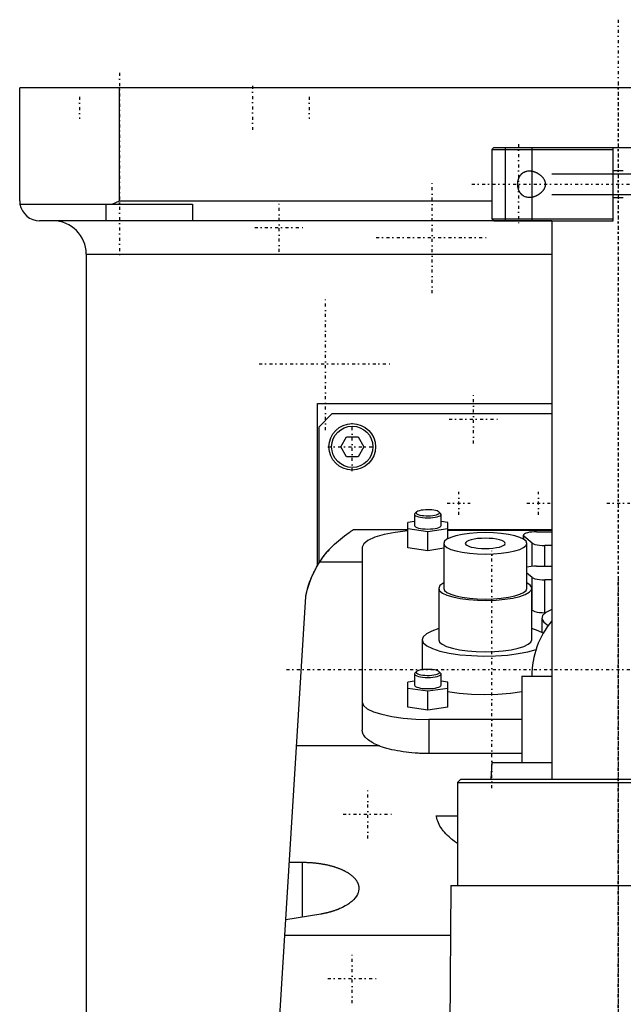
# Model space of a CAD drawing. Extents: x -90 to 90, y -97 to 327.
# Tile 4 of 5: x -90 to 1, y 179 to 327. Entities that reach past the tile are written whole.
import ezdxf

# ---------------------------------------------------------------- set-up
doc = ezdxf.new("R2010")
doc.units = 0
doc.linetypes.add('CENTER', pattern=[1.5, 0.45, -0.5, 0.05, -0.5])
for name, color, linetype in [('AM_0', 7, 'CONTINUOUS'), ('AM_10', 7, 'CONTINUOUS'), ('AM_7', 7, 'CENTER')]:
    doc.layers.add(name, color=color, linetype=linetype)

msp = doc.modelspace()

# ---------------------------------------------------------------- linework, layer by layer
at = {"layer": 'AM_0', "color": 7, "linetype": 'CONTINUOUS'}
for p, q in [((-90, 299.5), (-90, 316.5)), ((90, 316.5), (-90, 316.5)), ((-75, 299.5), (-75, 316.5)), ((-18.7, 307.5), (-19, 307.2)), ((-19, 307.2), (-19, 296.8)), ((-19, 307.2), (-0.75, 307.2)), ((-18.7, 307.5), (18.7, 307.5)), ((-0.75, 296.5), (-0.75, 307.5)), ((0.75, 304), (-0.75, 304)), ((-76.12, 299), (-75, 299.5)), ((-75, 299.5), (-19, 299.5)), ((-0.75, 300), (0.75, 300)), ((-89.96, 299), (-64, 299)), ((-77, 296.5), (-77, 299)), ((-64, 299), (-64, 296.5)), ((-10, 296.5), (-87, 296.5)), ((-19, 296.8), (-18.7, 296.5)), ((-19, 296.8), (-0.75, 296.8)), ((-18.7, 296.5), (-0.75, 296.5)), ((-10, 296.5), (-10, 212.5)), ((-80, 291.5), (-80, 30)), ((-80, 291.5), (-10.01, 291.5)), ((-45.21, 244.67), (-45.21, 269)), ((-45.21, 269), (-10.01, 269)), ((-45, 265.5), (-43, 267.5)), ((-43, 267.5), (-10, 267.5)), ((-45, 245.02), (-45, 265.5)), ((-41.73, 262.5), (-40.87, 264)), ((-40.87, 264), (-39.13, 264)), ((-39.13, 264), (-38.27, 262.5)), ((-40.87, 261), (-41.73, 262.5)), ((-38.27, 262.5), (-39.13, 261)), ((-39.13, 261), (-40.87, 261)), ((-30.58, 252.47), (-30.65, 252.33)), ((-30.65, 252.33), (-30.65, 250.64)), ((-30.34, 252.7), (-30.58, 252.47)), ((-26.72, 252.47), (-26.96, 252.7)), ((-26.65, 252.33), (-26.72, 252.47)), ((-26.65, 250.64), (-26.65, 252.33)), ((-30.65, 251.27), (-31.65, 251.12)), ((-31.65, 247.32), (-31.65, 251.12)), ((-25.65, 251.12), (-26.65, 251.27)), ((-25.65, 248.66), (-25.65, 251.12)), ((-31.65, 250), (-39.86, 250)), ((-31.65, 250.22), (-28.65, 249.77)), ((-28.65, 249.77), (-25.65, 250.22)), ((-28.65, 246.87), (-28.65, 249.77)), ((-10, 250), (-25.65, 250)), ((-25.65, 249.97), (-10, 249.97)), ((-14.28, 249.2), (-14.28, 248.62)), ((-14.19, 248.57), (-14.19, 249.05)), ((-12.94, 248.01), (-14.19, 249.05)), ((-12.28, 249.72), (-10, 249.72)), ((-38.5, 247.38), (-38.5, 219.86)), ((-26.25, 247.97), (-26.25, 241.21)), ((-13.75, 241.21), (-13.75, 247.97)), ((-12.94, 244.51), (-12.94, 248.01)), ((-11.03, 244.54), (-11.03, 247.65)), ((-10, 247.65), (-11.03, 247.65)), ((-28.65, 246.87), (-31.65, 247.32)), ((-26.25, 247.23), (-28.65, 246.87)), ((-38.5, 245.15), (-44.92, 245.15)), ((-12.28, 244.54), (-10, 244.54)), ((-12.94, 242.84), (-13.75, 243.51)), ((-12.94, 237.91), (-12.94, 242.84)), ((-11.03, 237.55), (-11.03, 242.47)), ((-10, 242.47), (-11.03, 242.47)), ((-57, 77.05), (-47, 240)), ((-27, 241.21), (-27, 233.48)), ((-13, 233.48), (-13, 241.21)), ((-12.94, 237.91), (-13, 237.96)), ((-10.95, 237.55), (-11.03, 237.55)), ((-11.5, 236.72), (-11.5, 234.58)), ((-29.5, 233.48), (-29.5, 228.97)), ((-30.58, 228.47), (-30.65, 228.33)), ((-30.65, 228.33), (-30.65, 226.64)), ((-30.34, 228.69), (-30.58, 228.47)), ((-26.72, 228.47), (-26.96, 228.69)), ((-26.65, 228.33), (-26.72, 228.47)), ((-26.65, 226.64), (-26.65, 228.33)), ((-30.65, 227.26), (-31.65, 227.11)), ((-31.65, 223.32), (-31.65, 227.11)), ((-25.65, 227.11), (-26.65, 227.26)), ((-25.65, 223.32), (-25.65, 227.11)), ((-14.5, 228), (-14.5, 215)), ((-14.5, 228), (-10.01, 228)), ((-31.65, 226.21), (-28.65, 225.77)), ((-28.65, 225.77), (-25.65, 226.21)), ((-28.65, 222.87), (-28.65, 225.77)), ((-28.65, 222.87), (-31.65, 223.32)), ((-25.65, 223.32), (-28.65, 222.87)), ((-28.5, 221.5), (-28.5, 216.36)), ((-14.5, 221.5), (-28.5, 221.5)), ((-35.93, 217.5), (-48.38, 217.5)), ((-14.5, 216.36), (-28.5, 216.36)), ((-19, 215), (-19.16, 212.5)), ((-19, 215), (-10.01, 215)), ((-23.68, 212.5), (-24.18, 212)), ((-24.18, 212), (-24.18, 196.5)), ((-24.18, 212), (24.18, 212)), ((-23.68, 212.5), (23.68, 212.5)), ((-27.36, 207), (-24.19, 207)), ((-49.45, 200.01), (-47.5, 200.01)), ((-47.5, 191.75), (-47.5, 200.01)), ((-25.18, 196.5), (-25.43, 160.87)), ((-25.18, 196.5), (25.18, 196.5)), ((-44.74, 192.21), (-49.99, 191.33)), ((-25.23, 189), (-50.13, 189))]:
    msp.add_line(p, q, dxfattribs=at)
for points in [[(-30.65, 252.33), (-30.61, 252.23), (-30.5, 252.14), (-30.31, 252.05), (-30.06, 251.97), (-29.76, 251.9), (-29.42, 251.86), (-29.04, 251.83), (-28.65, 251.82), (-28.26, 251.83), (-27.88, 251.86), (-27.54, 251.9), (-27.24, 251.97), (-26.99, 252.05), (-26.8, 252.14), (-26.69, 252.23), (-26.65, 252.33)], [(-28.65, 253.03), (-29, 253.02), (-29.33, 252.99), (-29.64, 252.95), (-29.9, 252.89), (-30.12, 252.82), (-30.28, 252.74), (-30.37, 252.66), (-30.4, 252.57), (-30.36, 252.48), (-30.25, 252.39), (-30.07, 252.31), (-29.84, 252.24), (-29.56, 252.19), (-29.25, 252.15), (-28.91, 252.13), (-28.57, 252.12), (-28.22, 252.14), (-27.89, 252.17), (-27.6, 252.21), (-27.34, 252.28), (-27.14, 252.35), (-26.99, 252.43), (-26.91, 252.52), (-26.9, 252.61), (-26.96, 252.7)], [(-26.96, 252.7), (-27.08, 252.78), (-27.25, 252.85), (-27.47, 252.91), (-27.72, 252.96), (-28.02, 253), (-28.33, 253.02), (-28.65, 253.03)], [(-30.65, 250.64), (-30.61, 250.54), (-30.5, 250.45), (-30.31, 250.36), (-30.06, 250.28), (-29.76, 250.21), (-29.42, 250.17), (-29.04, 250.14), (-28.65, 250.13), (-28.26, 250.14), (-27.88, 250.17), (-27.54, 250.21), (-27.24, 250.28), (-26.99, 250.36), (-26.8, 250.45), (-26.69, 250.54), (-26.65, 250.64)], [(-31.65, 249.84), (-33.55, 249.62), (-35.22, 249.3), (-36.61, 248.9), (-37.64, 248.43), (-38.28, 247.92), (-38.5, 247.38)], [(-12.28, 249.72), (-12.65, 249.71), (-13.01, 249.68), (-13.35, 249.64), (-13.64, 249.58), (-13.89, 249.51), (-14.08, 249.43), (-14.21, 249.33), (-14.27, 249.24), (-14.27, 249.14), (-14.19, 249.05)], [(-12.94, 248.01), (-12.77, 247.91), (-12.53, 247.82), (-12.21, 247.75), (-11.85, 247.69), (-11.45, 247.66), (-11.03, 247.65)], [(-12.28, 244.54), (-12.69, 244.53), (-13.08, 244.5), (-13.44, 244.45), (-13.75, 244.38)], [(-26.25, 242.03), (-26.81, 241.63), (-27, 241.21)], [(-27, 241.21), (-26.86, 240.85), (-26.44, 240.5), (-25.77, 240.19), (-24.87, 239.91), (-23.77, 239.68), (-22.52, 239.52), (-21.17, 239.42), (-19.77, 239.4), (-18.38, 239.45), (-17.06, 239.57), (-15.85, 239.75), (-14.81, 240), (-13.98, 240.29), (-13.39, 240.62), (-13.06, 240.97), (-13.02, 241.33), (-13.25, 241.69), (-13.75, 242.03)], [(-12.94, 242.84), (-12.77, 242.74), (-12.53, 242.65), (-12.21, 242.57), (-11.85, 242.52), (-11.45, 242.48), (-11.03, 242.47)], [(-26.25, 241.21), (-26.13, 240.9), (-25.77, 240.59), (-25.2, 240.31), (-24.42, 240.07), (-23.47, 239.87), (-22.39, 239.72), (-21.22, 239.62), (-20, 239.59), (-18.78, 239.62), (-17.61, 239.72), (-16.53, 239.87), (-15.58, 240.07), (-14.8, 240.31), (-14.23, 240.59), (-13.87, 240.9), (-13.75, 241.21)], [(-12.94, 237.91), (-12.77, 237.81), (-12.53, 237.72), (-12.21, 237.65), (-11.85, 237.59), (-11.45, 237.56), (-11.03, 237.55)], [(-10.01, 238.04), (-10.88, 237.59), (-11.38, 237.11), (-11.49, 236.61), (-11.2, 236.11), (-10.53, 235.64)], [(-27, 235.15), (-28.06, 234.78), (-28.85, 234.38), (-29.34, 233.94), (-29.5, 233.48)], [(-11.28, 234.46), (-12.03, 234.82), (-13, 235.15)], [(-29.5, 233.48), (-29.32, 233.01), (-28.8, 232.56), (-27.96, 232.14), (-26.81, 231.77), (-25.42, 231.46), (-23.82, 231.23), (-22.09, 231.09), (-20.27, 231.03), (-18.45, 231.06), (-16.68, 231.18), (-15.04, 231.39), (-13.58, 231.67), (-12.35, 232.02)], [(-27, 233.48), (-26.87, 233.13), (-26.47, 232.79), (-25.82, 232.48), (-24.95, 232.2), (-23.89, 231.98), (-22.68, 231.81), (-21.37, 231.71), (-20, 231.67), (-18.63, 231.71), (-17.32, 231.81), (-16.11, 231.98), (-15.05, 232.2), (-14.18, 232.48), (-13.53, 232.79), (-13.13, 233.13), (-13, 233.48)], [(-30.65, 228.33), (-30.61, 228.23), (-30.5, 228.13), (-30.31, 228.04), (-30.06, 227.96), (-29.76, 227.9), (-29.42, 227.85), (-29.04, 227.82), (-28.65, 227.81), (-28.26, 227.82), (-27.88, 227.85), (-27.54, 227.9), (-27.24, 227.96), (-26.99, 228.04), (-26.8, 228.13), (-26.69, 228.23), (-26.65, 228.33)], [(-30.34, 228.69), (-30.4, 228.6), (-30.39, 228.51), (-30.31, 228.43), (-30.16, 228.34), (-29.96, 228.27), (-29.7, 228.21), (-29.41, 228.16), (-29.08, 228.13), (-28.73, 228.12), (-28.39, 228.12), (-28.05, 228.15), (-27.74, 228.18), (-27.46, 228.24), (-27.23, 228.31), (-27.05, 228.39), (-26.94, 228.47), (-26.9, 228.56), (-26.93, 228.65), (-27.02, 228.74), (-27.18, 228.82), (-27.4, 228.89), (-27.66, 228.95), (-27.97, 228.99), (-28.3, 229.01), (-28.65, 229.02)], [(-28.65, 229.02), (-28.97, 229.02), (-29.28, 228.99), (-29.58, 228.96), (-29.83, 228.9), (-30.05, 228.84), (-30.22, 228.77), (-30.34, 228.69)], [(-30.65, 226.64), (-30.61, 226.54), (-30.5, 226.44), (-30.31, 226.35), (-30.06, 226.27), (-29.76, 226.21), (-29.42, 226.16), (-29.04, 226.13), (-28.65, 226.12), (-28.26, 226.13), (-27.88, 226.16), (-27.54, 226.21), (-27.24, 226.27), (-26.99, 226.35), (-26.8, 226.44), (-26.69, 226.54), (-26.65, 226.64)], [(-25.66, 225.71), (-23.95, 225.45), (-22.07, 225.29), (-20.09, 225.23), (-18.12, 225.28), (-16.22, 225.43), (-14.49, 225.68)], [(-38.5, 224.09), (-38.31, 223.58), (-37.74, 223.1), (-36.81, 222.65), (-35.57, 222.26), (-34.06, 221.94), (-32.33, 221.7), (-30.45, 221.55), (-28.5, 221.5)]]:
    msp.add_lwpolyline(points, dxfattribs=at)
for points in [[(-13.75, 247.97), (-13.87, 248.29), (-14.23, 248.59), (-14.8, 248.87), (-15.58, 249.12), (-16.53, 249.32), (-17.61, 249.47), (-18.78, 249.56), (-20, 249.59), (-21.22, 249.56), (-22.39, 249.47), (-23.47, 249.32), (-24.42, 249.12), (-25.2, 248.87), (-25.77, 248.59), (-26.13, 248.29), (-26.25, 247.97), (-26.13, 247.66), (-25.77, 247.35), (-25.2, 247.07), (-24.42, 246.83), (-23.47, 246.63), (-22.39, 246.48), (-21.22, 246.39), (-20, 246.36), (-18.78, 246.39), (-17.61, 246.48), (-16.53, 246.63), (-15.58, 246.83), (-14.8, 247.07), (-14.23, 247.35), (-13.87, 247.66)], [(-17, 247.97), (-17.06, 248.12), (-17.23, 248.27), (-17.51, 248.4), (-17.88, 248.52), (-18.33, 248.62), (-18.85, 248.69), (-19.41, 248.73), (-20, 248.75), (-20.59, 248.73), (-21.15, 248.69), (-21.67, 248.62), (-22.12, 248.52), (-22.49, 248.4), (-22.77, 248.27), (-22.94, 248.12), (-23, 247.97), (-22.94, 247.82), (-22.77, 247.68), (-22.49, 247.54), (-22.12, 247.42), (-21.67, 247.33), (-21.15, 247.26), (-20.59, 247.21), (-20, 247.2), (-19.41, 247.21), (-18.85, 247.26), (-18.33, 247.33), (-17.88, 247.42), (-17.51, 247.54), (-17.23, 247.68), (-17.06, 247.82)]]:
    msp.add_lwpolyline(points, close=True, dxfattribs=at)
for points in [[(-15.12, 302, 0), (-15.12, 302.02, 0), (-15.12, 302.05, 0), (-15.12, 302.08, 0), (-15.12, 302.1, 0), (-15.12, 302.12, 0), (-15.12, 302.15, 0), (-15.12, 302.18, 0), (-15.12, 302.22, 0), (-15.11, 302.25, 0), (-15.11, 302.28, 0), (-15.11, 302.3, 0), (-15.11, 302.32, 0), (-15.1, 302.35, 0), (-15.1, 302.38, 0), (-15.09, 302.42, 0), (-15.09, 302.45, 0), (-15.08, 302.48, 0), (-15.08, 302.5, 0), (-15.07, 302.51, 0), (-15.07, 302.55, 0), (-15.06, 302.58, 0), (-15.06, 302.59, 0), (-15.05, 302.61, 0), (-15.04, 302.64, 0), (-15.03, 302.67, 0), (-15.03, 302.69, 0), (-15.03, 302.71, 0), (-15.02, 302.74, 0), (-15.01, 302.77, 0), (-15, 302.8, 0), (-14.99, 302.83, 0), (-14.98, 302.86, 0), (-14.97, 302.87, 0), (-14.96, 302.89, 0), (-14.95, 302.92, 0), (-14.94, 302.95, 0), (-14.93, 302.97, 0), (-14.92, 303, 0), (-14.9, 303.03, 0), (-14.9, 303.04, 0), (-14.89, 303.06, 0), (-14.88, 303.08, 0), (-14.86, 303.11, 0), (-14.85, 303.14, 0), (-14.83, 303.16, 0), (-14.82, 303.19, 0), (-14.81, 303.2, 0), (-14.81, 303.21, 0), (-14.79, 303.23, 0), (-14.78, 303.26, 0), (-14.76, 303.28, 0), (-14.74, 303.3, 0), (-14.73, 303.33, 0), (-14.72, 303.34, 0), (-14.71, 303.35, 0), (-14.7, 303.37, 0), (-14.68, 303.39, 0), (-14.66, 303.41, 0), (-14.65, 303.43, 0), (-14.63, 303.45, 0), (-14.62, 303.46, 0), (-14.61, 303.47, 0), (-14.6, 303.49, 0), (-14.58, 303.51, 0), (-14.57, 303.52, 0), (-14.56, 303.53, 0), (-14.54, 303.54, 0), (-14.52, 303.56, 0), (-14.51, 303.57, 0), (-14.5, 303.58, 0), (-14.49, 303.6, 0), (-14.47, 303.61, 0), (-14.45, 303.63, 0), (-14.43, 303.65, 0), (-14.41, 303.66, 0), (-14.4, 303.67, 0), (-14.39, 303.68, 0), (-14.37, 303.69, 0), (-14.35, 303.71, 0), (-14.33, 303.72, 0), (-14.3, 303.74, 0), (-14.28, 303.75, 0), (-14.27, 303.76, 0), (-14.26, 303.76, 0), (-14.24, 303.77, 0), (-14.22, 303.79, 0), (-14.14, 303.83, 0), (-14.01, 303.89, 0), (-13.87, 303.93, 0), (-13.8, 303.95, 0), (-13.73, 303.97, 0), (-13.58, 303.99, 0), (-13.44, 304, 0), (-13.37, 304, 0)], [(-13.37, 304, 0), (-13.34, 304, 0), (-13.29, 304, 0), (-13.24, 304, 0), (-13.21, 303.99, 0), (-13.19, 303.99, 0), (-13.13, 303.99, 0), (-13.08, 303.98, 0), (-13.03, 303.97, 0), (-12.97, 303.96, 0), (-12.92, 303.95, 0), (-12.89, 303.95, 0), (-12.86, 303.94, 0), (-12.8, 303.93, 0), (-12.75, 303.91, 0), (-12.69, 303.9, 0), (-12.64, 303.88, 0), (-12.58, 303.86, 0), (-12.55, 303.85, 0), (-12.53, 303.84, 0), (-12.47, 303.82, 0), (-12.41, 303.79, 0), (-12.39, 303.78, 0), (-12.36, 303.77, 0), (-12.3, 303.74, 0), (-12.25, 303.72, 0), (-12.22, 303.7, 0), (-12.19, 303.69, 0), (-12.14, 303.66, 0), (-12.09, 303.63, 0), (-12.03, 303.6, 0), (-11.98, 303.56, 0), (-11.93, 303.53, 0), (-11.9, 303.51, 0), (-11.88, 303.49, 0), (-11.83, 303.46, 0), (-11.78, 303.42, 0), (-11.73, 303.38, 0), (-11.68, 303.34, 0), (-11.63, 303.3, 0), (-11.61, 303.28, 0), (-11.59, 303.26, 0), (-11.54, 303.21, 0), (-11.5, 303.16, 0), (-11.45, 303.11, 0), (-11.41, 303.06, 0), (-11.37, 303.01, 0), (-11.34, 302.98, 0), (-11.32, 302.96, 0), (-11.28, 302.9, 0), (-11.25, 302.84, 0), (-11.21, 302.78, 0), (-11.17, 302.72, 0), (-11.14, 302.66, 0), (-11.13, 302.62, 0), (-11.11, 302.59, 0), (-11.09, 302.52, 0), (-11.06, 302.46, 0), (-11.04, 302.39, 0), (-11.02, 302.32, 0), (-11.01, 302.25, 0), (-11, 302.21, 0), (-11, 302.18, 0), (-10.99, 302.11, 0), (-10.99, 302.04, 0), (-10.99, 302, 0), (-10.99, 301.96, 0), (-10.99, 301.89, 0), (-11, 301.82, 0), (-11, 301.79, 0), (-11.01, 301.75, 0), (-11.02, 301.68, 0), (-11.04, 301.61, 0), (-11.06, 301.54, 0), (-11.09, 301.48, 0), (-11.11, 301.41, 0), (-11.13, 301.38, 0), (-11.14, 301.34, 0), (-11.17, 301.28, 0), (-11.21, 301.22, 0), (-11.25, 301.16, 0), (-11.28, 301.1, 0), (-11.32, 301.04, 0), (-11.34, 301.02, 0), (-11.37, 300.99, 0), (-11.41, 300.94, 0), (-11.45, 300.89, 0), (-11.5, 300.84, 0), (-11.54, 300.79, 0), (-11.59, 300.74, 0), (-11.61, 300.72, 0), (-11.63, 300.7, 0), (-11.68, 300.66, 0), (-11.73, 300.62, 0), (-11.78, 300.58, 0), (-11.83, 300.54, 0), (-11.88, 300.51, 0), (-11.9, 300.49, 0), (-11.93, 300.47, 0), (-11.98, 300.44, 0), (-12.03, 300.4, 0), (-12.09, 300.37, 0), (-12.14, 300.34, 0), (-12.19, 300.31, 0), (-12.22, 300.3, 0), (-12.25, 300.28, 0), (-12.3, 300.26, 0), (-12.36, 300.23, 0), (-12.39, 300.22, 0), (-12.41, 300.21, 0), (-12.47, 300.18, 0), (-12.53, 300.16, 0), (-12.55, 300.15, 0), (-12.58, 300.14, 0), (-12.64, 300.12, 0), (-12.69, 300.1, 0), (-12.75, 300.09, 0), (-12.8, 300.07, 0), (-12.86, 300.06, 0), (-12.89, 300.05, 0), (-12.92, 300.05, 0), (-12.97, 300.04, 0), (-13.03, 300.03, 0), (-13.08, 300.02, 0), (-13.13, 300.01, 0), (-13.19, 300.01, 0), (-13.21, 300.01, 0), (-13.24, 300, 0), (-13.29, 300, 0), (-13.34, 300, 0), (-13.37, 300, 0)], [(-13.37, 300, 0), (-13.44, 300, 0), (-13.58, 300.01, 0), (-13.73, 300.03, 0), (-13.8, 300.05, 0), (-13.87, 300.07, 0), (-14.01, 300.11, 0), (-14.14, 300.17, 0), (-14.22, 300.21, 0), (-14.24, 300.23, 0), (-14.26, 300.24, 0), (-14.27, 300.24, 0), (-14.28, 300.25, 0), (-14.3, 300.26, 0), (-14.33, 300.28, 0), (-14.35, 300.29, 0), (-14.37, 300.31, 0), (-14.39, 300.32, 0), (-14.4, 300.33, 0), (-14.41, 300.34, 0), (-14.43, 300.35, 0), (-14.45, 300.37, 0), (-14.47, 300.39, 0), (-14.49, 300.4, 0), (-14.5, 300.42, 0), (-14.51, 300.43, 0), (-14.52, 300.44, 0), (-14.54, 300.46, 0), (-14.56, 300.47, 0), (-14.57, 300.48, 0), (-14.58, 300.49, 0), (-14.6, 300.51, 0), (-14.61, 300.53, 0), (-14.62, 300.54, 0), (-14.63, 300.55, 0), (-14.65, 300.57, 0), (-14.66, 300.59, 0), (-14.68, 300.61, 0), (-14.7, 300.63, 0), (-14.71, 300.65, 0), (-14.72, 300.66, 0), (-14.73, 300.67, 0), (-14.74, 300.7, 0), (-14.76, 300.72, 0), (-14.78, 300.74, 0), (-14.79, 300.77, 0), (-14.81, 300.79, 0), (-14.81, 300.8, 0), (-14.82, 300.81, 0), (-14.83, 300.84, 0), (-14.85, 300.86, 0), (-14.86, 300.89, 0), (-14.88, 300.92, 0), (-14.89, 300.94, 0), (-14.9, 300.96, 0), (-14.9, 300.97, 0), (-14.92, 301, 0), (-14.93, 301.03, 0), (-14.94, 301.05, 0), (-14.95, 301.08, 0), (-14.96, 301.11, 0), (-14.97, 301.13, 0), (-14.98, 301.14, 0), (-14.99, 301.17, 0), (-15, 301.2, 0), (-15.01, 301.23, 0), (-15.02, 301.26, 0), (-15.03, 301.29, 0), (-15.03, 301.31, 0), (-15.03, 301.33, 0), (-15.04, 301.36, 0), (-15.05, 301.39, 0), (-15.06, 301.41, 0), (-15.06, 301.42, 0), (-15.07, 301.45, 0), (-15.07, 301.49, 0), (-15.08, 301.5, 0), (-15.08, 301.52, 0), (-15.09, 301.55, 0), (-15.09, 301.58, 0), (-15.1, 301.62, 0), (-15.1, 301.65, 0), (-15.11, 301.68, 0), (-15.11, 301.7, 0), (-15.11, 301.72, 0), (-15.11, 301.75, 0), (-15.12, 301.78, 0), (-15.12, 301.82, 0), (-15.12, 301.85, 0), (-15.12, 301.88, 0), (-15.12, 301.9, 0), (-15.12, 301.92, 0), (-15.12, 301.95, 0), (-15.12, 301.98, 0), (-15.12, 302, 0)], [(-90, 299.5, 0), (-90, 299.42, 0), (-89.99, 299.25, 0), (-89.97, 299.08, 0), (-89.96, 299, 0)], [(-43.5, 247.02, 0), (-42.69, 247.86, 0), (-41.18, 249.13, 0), (-40.49, 249.61, 0), (-40.33, 249.72, 0), (-40.19, 249.8, 0), (-40.12, 249.84, 0), (-40.07, 249.88, 0), (-39.97, 249.94, 0), (-39.89, 249.98, 0), (-39.86, 250, 0)], [(-47, 240, 0), (-46.93, 240.31, 0), (-46.78, 240.92, 0), (-46.61, 241.52, 0), (-46.51, 241.82, 0), (-46.41, 242.12, 0), (-46.19, 242.69, 0), (-46.06, 243.01, 0), (-46.02, 243.11, 0), (-45.98, 243.2, 0), (-45.96, 243.24, 0), (-45.94, 243.29, 0), (-45.89, 243.37, 0), (-45.85, 243.46, 0), (-45.81, 243.55, 0), (-45.77, 243.64, 0), (-45.73, 243.72, 0), (-45.71, 243.77, 0), (-45.68, 243.81, 0), (-45.64, 243.89, 0), (-45.6, 243.98, 0), (-45.55, 244.06, 0), (-45.51, 244.14, 0), (-45.47, 244.22, 0), (-45.45, 244.26, 0), (-45.42, 244.3, 0), (-45.38, 244.38, 0), (-45.34, 244.46, 0), (-45.29, 244.53, 0), (-45.25, 244.61, 0), (-45.2, 244.69, 0), (-45.18, 244.72, 0), (-45.16, 244.76, 0), (-45.12, 244.83, 0), (-45.07, 244.9, 0), (-45.05, 244.94, 0), (-45.03, 244.98, 0), (-44.98, 245.05, 0), (-44.94, 245.11, 0), (-44.92, 245.15, 0), (-44.9, 245.18, 0), (-44.85, 245.25, 0), (-44.81, 245.31, 0), (-44.77, 245.38, 0), (-44.72, 245.44, 0), (-44.68, 245.51, 0), (-44.66, 245.54, 0), (-44.64, 245.57, 0), (-44.6, 245.63, 0), (-44.56, 245.69, 0), (-44.52, 245.74, 0), (-44.48, 245.8, 0), (-44.44, 245.85, 0), (-44.42, 245.88, 0), (-44.4, 245.91, 0), (-44.36, 245.96, 0), (-44.32, 246.01, 0), (-44.28, 246.06, 0), (-44.24, 246.12, 0), (-44.21, 246.16, 0), (-44.19, 246.19, 0), (-44.17, 246.21, 0), (-44.13, 246.26, 0), (-44.1, 246.31, 0), (-44.06, 246.35, 0), (-44.03, 246.39, 0), (-43.99, 246.44, 0), (-43.97, 246.46, 0), (-43.96, 246.48, 0), (-43.93, 246.52, 0), (-43.89, 246.56, 0), (-43.86, 246.59, 0), (-43.83, 246.63, 0), (-43.81, 246.66, 0), (-43.79, 246.68, 0), (-43.78, 246.7, 0), (-43.75, 246.73, 0), (-43.73, 246.76, 0), (-43.72, 246.77, 0), (-43.7, 246.79, 0), (-43.68, 246.81, 0), (-43.66, 246.84, 0), (-43.65, 246.85, 0), (-43.64, 246.86, 0), (-43.62, 246.88, 0), (-43.6, 246.9, 0), (-43.59, 246.92, 0), (-43.57, 246.94, 0), (-43.56, 246.95, 0), (-43.55, 246.96, 0), (-43.55, 246.97, 0), (-43.54, 246.98, 0), (-43.53, 246.99, 0), (-43.52, 247, 0), (-43.51, 247, 0), (-43.51, 247.01, 0), (-43.51, 247.01, 0), (-43.5, 247.01, 0), (-43.5, 247.02, 0), (-43.5, 247.02, 0), (-43.5, 247.02, 0)], [(-44.92, 245.15, 0), (-44.74, 245.42, 0), (-44.38, 245.94, 0), (-44, 246.42, 0), (-43.81, 246.66, 0)], [(-43.5, 247.02, 0), (-43.5, 247.01, 0), (-43.5, 246.99, 0), (-43.51, 246.97, 0), (-43.51, 246.96, 0), (-43.51, 246.95, 0), (-43.52, 246.93, 0), (-43.53, 246.91, 0), (-43.54, 246.89, 0), (-43.56, 246.87, 0), (-43.57, 246.85, 0), (-43.58, 246.84, 0), (-43.59, 246.83, 0), (-43.61, 246.81, 0), (-43.63, 246.79, 0), (-43.65, 246.77, 0), (-43.68, 246.75, 0), (-43.7, 246.73, 0), (-43.72, 246.72, 0), (-43.73, 246.71, 0), (-43.76, 246.69, 0), (-43.8, 246.67, 0), (-43.81, 246.66, 0)], [(-47, 240, 0), (-46.77, 240.96, 0), (-46.16, 242.76, 0), (-45.37, 244.4, 0), (-44.92, 245.15, 0)], [(-35.93, 217.5, 0), (-36.07, 217.55, 0), (-36.32, 217.66, 0), (-36.57, 217.78, 0), (-36.69, 217.84, 0), (-36.8, 217.9, 0), (-37.02, 218.02, 0), (-37.23, 218.15, 0), (-37.42, 218.28, 0), (-37.6, 218.41, 0), (-37.77, 218.55, 0), (-37.84, 218.61, 0), (-37.91, 218.68, 0), (-38.04, 218.82, 0), (-38.16, 218.96, 0), (-38.26, 219.1, 0), (-38.34, 219.24, 0), (-38.4, 219.38, 0), (-38.43, 219.45, 0), (-38.45, 219.52, 0), (-38.48, 219.66, 0), (-38.5, 219.8, 0), (-38.5, 219.86, 0)], [(-28.5, 216.36, 0), (-28.72, 216.36, 0), (-29.18, 216.37, 0), (-29.64, 216.38, 0), (-29.87, 216.39, 0), (-30.1, 216.4, 0), (-30.56, 216.43, 0), (-31.02, 216.47, 0), (-31.47, 216.52, 0), (-31.92, 216.57, 0), (-32.37, 216.63, 0), (-32.58, 216.66, 0), (-32.8, 216.7, 0), (-33.22, 216.77, 0), (-33.63, 216.85, 0), (-34.03, 216.94, 0), (-34.42, 217.03, 0), (-34.78, 217.13, 0), (-34.96, 217.18, 0), (-35.13, 217.23, 0), (-35.47, 217.33, 0), (-35.78, 217.44, 0), (-35.93, 217.5, 0)], [(-24.18, 202.82, 0), (-24.33, 202.93, 0), (-24.63, 203.14, 0), (-24.92, 203.36, 0), (-25.06, 203.47, 0), (-25.19, 203.59, 0), (-25.45, 203.81, 0), (-25.69, 204.04, 0), (-25.92, 204.27, 0), (-26.13, 204.51, 0), (-26.32, 204.74, 0), (-26.41, 204.86, 0), (-26.5, 204.98, 0), (-26.66, 205.22, 0), (-26.81, 205.45, 0), (-26.94, 205.69, 0), (-27.05, 205.93, 0), (-27.15, 206.17, 0), (-27.19, 206.29, 0), (-27.23, 206.41, 0), (-27.29, 206.65, 0), (-27.34, 206.88, 0), (-27.36, 207, 0)], [(-47.5, 200.01, 0), (-47.44, 200.01, 0), (-47.31, 200.01, 0), (-47.19, 200, 0), (-47.12, 200, 0), (-47.06, 200, 0), (-46.93, 200, 0), (-46.81, 199.99, 0), (-46.68, 199.99, 0), (-46.55, 199.98, 0), (-46.42, 199.98, 0), (-46.36, 199.97, 0), (-46.3, 199.97, 0), (-46.17, 199.96, 0), (-46.04, 199.95, 0), (-45.91, 199.94, 0), (-45.79, 199.93, 0), (-45.66, 199.91, 0), (-45.6, 199.91, 0), (-45.53, 199.9, 0), (-45.41, 199.89, 0), (-45.28, 199.87, 0), (-45.22, 199.86, 0), (-45.15, 199.86, 0), (-45.03, 199.84, 0), (-44.9, 199.82, 0), (-44.84, 199.81, 0), (-44.78, 199.8, 0), (-44.66, 199.78, 0), (-44.53, 199.76, 0), (-44.41, 199.74, 0), (-44.29, 199.72, 0), (-44.17, 199.7, 0), (-44.11, 199.69, 0), (-44.05, 199.67, 0), (-43.93, 199.65, 0), (-43.82, 199.63, 0), (-43.7, 199.6, 0), (-43.59, 199.57, 0), (-43.47, 199.55, 0), (-43.41, 199.53, 0), (-43.36, 199.52, 0), (-43.25, 199.49, 0), (-43.14, 199.46, 0), (-43.03, 199.43, 0), (-42.92, 199.4, 0), (-42.81, 199.37, 0), (-42.76, 199.35, 0), (-42.71, 199.33, 0), (-42.6, 199.3, 0), (-42.5, 199.27, 0), (-42.4, 199.23, 0), (-42.3, 199.2, 0), (-42.2, 199.16, 0), (-42.16, 199.15, 0), (-42.11, 199.13, 0), (-42.01, 199.09, 0), (-41.92, 199.06, 0), (-41.83, 199.02, 0), (-41.74, 198.98, 0), (-41.65, 198.95, 0), (-41.61, 198.93, 0), (-41.57, 198.91, 0), (-41.48, 198.87, 0), (-41.4, 198.83, 0), (-41.36, 198.81, 0), (-41.32, 198.79, 0), (-41.24, 198.75, 0), (-41.15, 198.71, 0), (-41.11, 198.69, 0), (-41.07, 198.67, 0), (-41, 198.63, 0), (-40.92, 198.58, 0), (-40.84, 198.54, 0), (-40.77, 198.5, 0), (-40.69, 198.45, 0), (-40.66, 198.43, 0), (-40.62, 198.41, 0), (-40.55, 198.36, 0), (-40.48, 198.31, 0), (-40.41, 198.27, 0), (-40.35, 198.22, 0), (-40.28, 198.17, 0), (-40.25, 198.15, 0), (-40.22, 198.12, 0), (-40.15, 198.08, 0), (-40.09, 198.03, 0), (-40.03, 197.98, 0), (-39.98, 197.93, 0), (-39.92, 197.88, 0), (-39.89, 197.85, 0), (-39.87, 197.83, 0), (-39.81, 197.77, 0), (-39.76, 197.72, 0), (-39.71, 197.67, 0), (-39.66, 197.62, 0), (-39.62, 197.57, 0), (-39.59, 197.54, 0), (-39.57, 197.51, 0), (-39.53, 197.46, 0), (-39.49, 197.41, 0), (-39.45, 197.35, 0), (-39.41, 197.3, 0), (-39.37, 197.25, 0), (-39.36, 197.22, 0), (-39.34, 197.19, 0), (-39.31, 197.14, 0), (-39.27, 197.08, 0), (-39.26, 197.06, 0), (-39.25, 197.03, 0), (-39.22, 196.98, 0), (-39.19, 196.92, 0), (-39.18, 196.89, 0), (-39.17, 196.87, 0), (-39.14, 196.81, 0), (-39.12, 196.76, 0), (-39.1, 196.7, 0), (-39.09, 196.65, 0), (-39.07, 196.59, 0), (-39.06, 196.56, 0), (-39.06, 196.54, 0), (-39.04, 196.48, 0), (-39.03, 196.43, 0), (-39.02, 196.37, 0), (-39.02, 196.32, 0), (-39.01, 196.27, 0), (-39.01, 196.24, 0), (-39, 196.21, 0), (-39, 196.16, 0), (-39, 196.1, 0), (-39, 196.08, 0)], [(-39, 196.08, 0), (-39, 195.95, 0), (-39.04, 195.69, 0), (-39.11, 195.42, 0), (-39.16, 195.29, 0), (-39.23, 195.16, 0), (-39.38, 194.89, 0), (-39.57, 194.63, 0), (-39.8, 194.37, 0), (-40.06, 194.12, 0), (-40.36, 193.88, 0), (-40.52, 193.76, 0), (-40.69, 193.65, 0), (-41.06, 193.43, 0), (-41.45, 193.22, 0), (-41.86, 193.03, 0), (-42.12, 192.92, 0), (-42.2, 192.89, 0), (-42.28, 192.86, 0), (-42.32, 192.85, 0), (-42.36, 192.84, 0), (-42.43, 192.81, 0), (-42.52, 192.78, 0), (-42.6, 192.75, 0), (-42.68, 192.72, 0), (-42.76, 192.69, 0), (-42.8, 192.68, 0), (-42.85, 192.67, 0), (-42.93, 192.64, 0), (-43.02, 192.61, 0), (-43.06, 192.6, 0), (-43.11, 192.59, 0), (-43.19, 192.56, 0), (-43.28, 192.54, 0), (-43.33, 192.52, 0), (-43.37, 192.51, 0), (-43.46, 192.49, 0), (-43.55, 192.46, 0), (-43.64, 192.44, 0), (-43.74, 192.42, 0), (-43.83, 192.4, 0), (-43.88, 192.39, 0), (-43.92, 192.37, 0), (-44.02, 192.35, 0), (-44.11, 192.33, 0), (-44.21, 192.31, 0), (-44.3, 192.29, 0), (-44.4, 192.27, 0), (-44.45, 192.27, 0), (-44.5, 192.26, 0), (-44.6, 192.24, 0), (-44.69, 192.22, 0), (-44.74, 192.21, 0)]]:
    msp.add_polyline3d(points, dxfattribs=at)
for radius in [3.5, 3.1]:
    msp.add_circle((-40, 262.5), radius, dxfattribs=at)
for centre, radius, start, end in [((-87, 299.5), 3, 189.5941, 270), ((-85, 291.5), 5, 0, 90), ((0, 228), 13, 140.2849, 180)]:
    msp.add_arc(centre, radius, start, end, dxfattribs=at)
at = {"layer": 'AM_10', "color": 7, "linetype": 'CONTINUOUS'}
for p, q in [((-17, 307.5), (-17, 296.5)), ((-13, 307.5), (-13, 296.5)), ((-10, 303.57), (2.26, 303.57)), ((-10, 300.43), (2.26, 300.43))]:
    msp.add_line(p, q, dxfattribs=at)
at = {"layer": 'AM_7', "color": 4, "linetype": 'CENTER'}
for p, q in [((0, 326.75), (0, -96.75)), ((-75, 318.75), (-75, 291.25)), ((0, 317.3), (0, -16.93)), ((-55, 316.8), (-55, 310.2)), ((-81, 315.15), (-81, 311.85)), ((-46.46, 315.15), (-46.46, 311.85)), ((-15, 308.05), (-15, 295.95)), ((-28, 285.6), (-28, 302.4)), ((-22, 302), (22, 302)), ((-51, 291.82), (-51, 299.18)), ((-54.67, 295.5), (-47.33, 295.5)), ((-36.4, 294), (-19.6, 294)), ((-44, 265.02), (-44, 284.98)), ((-53.98, 275), (-34.02, 275)), ((-21.75, 263), (-21.75, 270.35)), ((-25.43, 266.67), (-18.07, 266.67)), ((-40, 258.82), (-40, 266.18)), ((-43.67, 262.5), (-36.33, 262.5)), ((-24, 252.27), (-24, 255.73)), ((-12, 252.27), (-12, 255.73)), ((-25.73, 254), (-22.27, 254)), ((-13.73, 254), (-10.27, 254)), ((-1.73, 254), (1.73, 254)), ((-19, 211.15), (-19, 246.85)), ((0, 242.7), (0, -37.19)), ((-49.88, 229), (49.88, 229)), ((-37.67, 203.57), (-37.67, 210.93)), ((-41.35, 207.25), (-34, 207.25)), ((-40, 178.82), (-40, 186.18)), ((-43.67, 182.5), (-36.33, 182.5))]:
    msp.add_line(p, q, dxfattribs=at)

doc.saveas('drawing.dxf')
